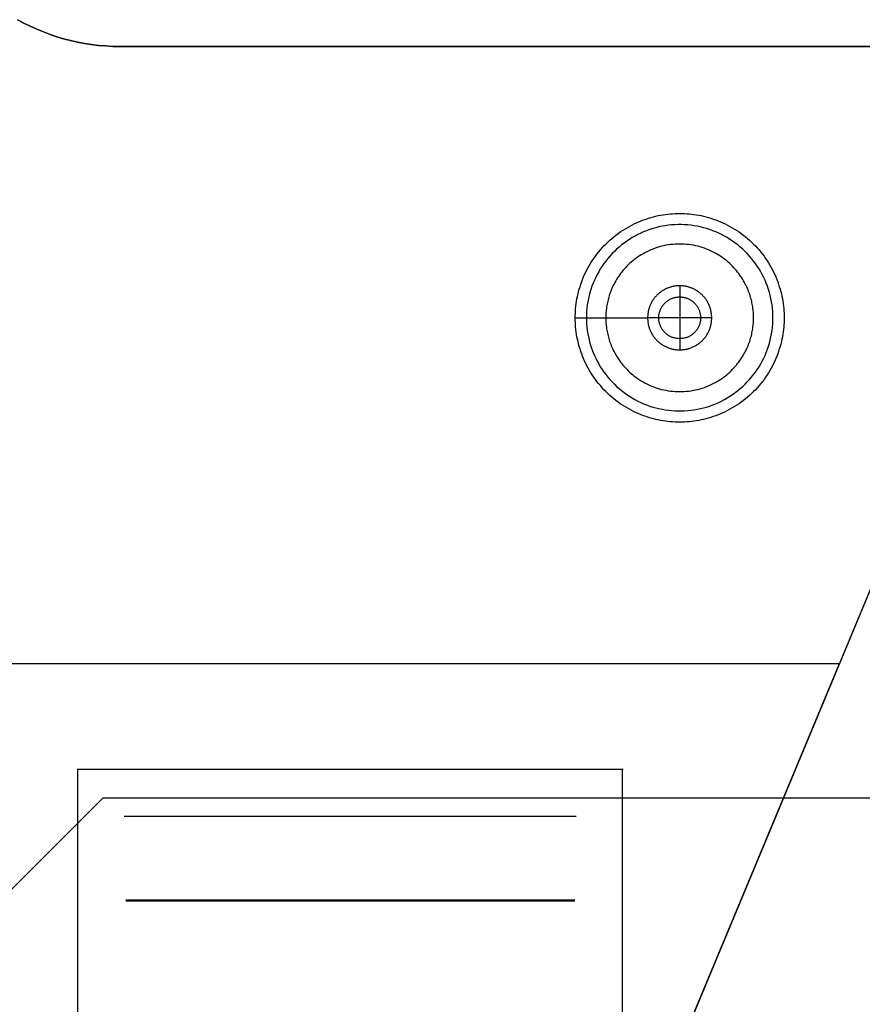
# Model space of a CAD drawing. Header units: millimetres. Extents: x -88 to 88, y -12 to 103.
# Tile 131 of 256: x -46.33 to -44.31, y 4.49 to 6.85. Entities that reach past the tile are written whole.
import ezdxf

# ---------------------------------------------------------------- set-up
doc = ezdxf.new("R2010")
doc.units = ezdxf.units.MM
doc.layers.add('Default', color=7, linetype='Continuous', true_color=0x000000)
doc.layers.add('TOP', color=7, linetype='Continuous', true_color=0xc80000)

msp = doc.modelspace()

# ---------------------------------------------------------------- linework, layer by layer
at = {"layer": 'Default', "color": 254, "true_color": 0xcad1ee}
for points in [[(-46.0912, 6.7852), (-46.1082, 6.7855), (-46.1253, 6.7864), (-46.1423, 6.7878), (-46.1593, 6.7898), (-46.1761, 6.7925), (-46.1929, 6.7956), (-46.2096, 6.7994), (-46.2261, 6.8037), (-46.2424, 6.8086), (-46.2586, 6.8141), (-46.2746, 6.82), (-46.2904, 6.8266), (-46.3059, 6.8337), (-46.3212, 6.8412), (-46.3362, 6.8494)], [(-46.0912, 6.7852), (-46.1082, 6.7855), (-46.1253, 6.7864), (-46.1423, 6.7878), (-46.1593, 6.7898), (-46.1761, 6.7925), (-46.1929, 6.7956), (-46.2096, 6.7994), (-46.2261, 6.8037), (-46.2424, 6.8086), (-46.2586, 6.8141), (-46.2746, 6.82), (-46.2904, 6.8266), (-46.3059, 6.8337), (-46.3212, 6.8412), (-46.3362, 6.8494)], [(-46.3362, 6.8494), (-46.3212, 6.8412), (-46.3059, 6.8337), (-46.2904, 6.8266), (-46.2746, 6.82), (-46.2586, 6.8141), (-46.2424, 6.8086), (-46.2261, 6.8037), (-46.2096, 6.7994), (-46.1929, 6.7956), (-46.1761, 6.7925), (-46.1593, 6.7898), (-46.1423, 6.7878), (-46.1253, 6.7864), (-46.1082, 6.7855), (-46.0912, 6.7852)], [(-43.3912, 6.7852), (-46.0912, 6.7852)], [(-43.3912, 6.7852), (-46.0912, 6.7852)], [(-46.0912, 6.7852), (-43.3912, 6.7852)], [(-45.0012, 6.1352), (-45.0011, 6.1407), (-45.0009, 6.1463), (-45.0006, 6.152), (-45.0002, 6.1577), (-44.9996, 6.1634), (-44.9989, 6.1691), (-44.998, 6.1749), (-44.997, 6.1807), (-44.9959, 6.1865), (-44.9946, 6.1923), (-44.9931, 6.1981), (-44.9915, 6.204), (-44.9898, 6.2098), (-44.9879, 6.2156), (-44.9858, 6.2214), (-44.9836, 6.2272), (-44.9813, 6.233), (-44.9787, 6.2387), (-44.9761, 6.2444), (-44.9732, 6.25), (-44.9703, 6.2556), (-44.9671, 6.2611), (-44.9639, 6.2666), (-44.9604, 6.272), (-44.9568, 6.2773), (-44.9531, 6.2826), (-44.9493, 6.2877), (-44.9453, 6.2928), (-44.9411, 6.2977), (-44.9369, 6.3026), (-44.9325, 6.3073), (-44.928, 6.312), (-44.9233, 6.3165), (-44.9186, 6.3209), (-44.9137, 6.3251), (-44.9088, 6.3293), (-44.9037, 6.3333), (-44.8985, 6.3371), (-44.8933, 6.3409), (-44.888, 6.3444), (-44.8826, 6.3479), (-44.8771, 6.3511), (-44.8716, 6.3543), (-44.866, 6.3573), (-44.8604, 6.3601), (-44.8547, 6.3628), (-44.849, 6.3653), (-44.8432, 6.3676), (-44.8374, 6.3698), (-44.8316, 6.3719), (-44.8258, 6.3738), (-44.82, 6.3755), (-44.8141, 6.3771), (-44.8083, 6.3786), (-44.8025, 6.3799), (-44.7967, 6.381), (-44.7909, 6.382), (-44.7851, 6.3829), (-44.7794, 6.3836), (-44.7736, 6.3842), (-44.768, 6.3846), (-44.7623, 6.3849), (-44.7567, 6.3851), (-44.7512, 6.3852), (-44.7456, 6.3851), (-44.74, 6.3849), (-44.7344, 6.3846), (-44.7287, 6.3842), (-44.723, 6.3836), (-44.7173, 6.3829), (-44.7115, 6.382), (-44.7057, 6.381), (-44.6999, 6.3799), (-44.6941, 6.3786), (-44.6882, 6.3771), (-44.6824, 6.3755), (-44.6766, 6.3738), (-44.6707, 6.3719), (-44.6649, 6.3698), (-44.6592, 6.3676), (-44.6534, 6.3653), (-44.6477, 6.3628), (-44.642, 6.3601), (-44.6364, 6.3573), (-44.6308, 6.3543), (-44.6252, 6.3511), (-44.6198, 6.3479), (-44.6144, 6.3444), (-44.6091, 6.3409), (-44.6038, 6.3371), (-44.5987, 6.3333), (-44.5936, 6.3293), (-44.5886, 6.3251), (-44.5838, 6.3209), (-44.579, 6.3165), (-44.5744, 6.312), (-44.5699, 6.3073), (-44.5655, 6.3026), (-44.5612, 6.2977), (-44.5571, 6.2928), (-44.5531, 6.2877), (-44.5492, 6.2826), (-44.5455, 6.2773), (-44.5419, 6.272), (-44.5385, 6.2666), (-44.5352, 6.2611), (-44.5321, 6.2556), (-44.5291, 6.25), (-44.5263, 6.2444), (-44.5236, 6.2387), (-44.5211, 6.233), (-44.5187, 6.2272), (-44.5165, 6.2214), (-44.5145, 6.2156), (-44.5126, 6.2098), (-44.5108, 6.204), (-44.5092, 6.1981), (-44.5078, 6.1923), (-44.5065, 6.1865), (-44.5054, 6.1807), (-44.5043, 6.1749), (-44.5035, 6.1691), (-44.5028, 6.1634), (-44.5022, 6.1577), (-44.5017, 6.152), (-44.5014, 6.1463), (-44.5012, 6.1407), (-44.5012, 6.1352)], [(-44.528, 6.1352), (-44.5281, 6.1429), (-44.5285, 6.1506), (-44.5292, 6.1583), (-44.5301, 6.1659), (-44.5313, 6.1735), (-44.5327, 6.1811), (-44.5345, 6.1886), (-44.5364, 6.1961), (-44.5387, 6.2034), (-44.5411, 6.2107), (-44.5439, 6.2179), (-44.5469, 6.225), (-44.5501, 6.232), (-44.5535, 6.2389), (-44.5572, 6.2457), (-44.5612, 6.2523), (-44.5653, 6.2588), (-44.5697, 6.2651), (-44.5743, 6.2713), (-44.5791, 6.2773), (-44.5841, 6.2832), (-44.5893, 6.2889), (-44.5947, 6.2944), (-44.6003, 6.2997), (-44.6061, 6.3048), (-44.612, 6.3097), (-44.6181, 6.3144), (-44.6244, 6.3189), (-44.6308, 6.3231), (-44.6374, 6.3272), (-44.6441, 6.331), (-44.6509, 6.3346), (-44.6578, 6.3379), (-44.6649, 6.341), (-44.672, 6.3439), (-44.6793, 6.3465), (-44.6866, 6.3489), (-44.694, 6.351), (-44.7015, 6.3528), (-44.7091, 6.3544), (-44.7166, 6.3557), (-44.7243, 6.3568), (-44.7319, 6.3576), (-44.7396, 6.3581), (-44.7473, 6.3584), (-44.755, 6.3584), (-44.7627, 6.3581), (-44.7704, 6.3576), (-44.7781, 6.3568), (-44.7857, 6.3557), (-44.7933, 6.3544), (-44.8008, 6.3528), (-44.8083, 6.351), (-44.8157, 6.3489), (-44.8231, 6.3465), (-44.8303, 6.3439), (-44.8375, 6.341), (-44.8445, 6.3379), (-44.8515, 6.3346), (-44.8583, 6.331), (-44.865, 6.3272), (-44.8716, 6.3231), (-44.878, 6.3189), (-44.8842, 6.3144), (-44.8903, 6.3097), (-44.8963, 6.3048), (-44.9021, 6.2997), (-44.9076, 6.2944), (-44.913, 6.2889), (-44.9182, 6.2832), (-44.9233, 6.2773), (-44.9281, 6.2713), (-44.9327, 6.2651), (-44.937, 6.2588), (-44.9412, 6.2523), (-44.9451, 6.2457), (-44.9488, 6.2389), (-44.9523, 6.232), (-44.9555, 6.225), (-44.9585, 6.2179), (-44.9612, 6.2107), (-44.9637, 6.2034), (-44.9659, 6.1961), (-44.9679, 6.1886), (-44.9696, 6.1811), (-44.9711, 6.1735), (-44.9723, 6.1659), (-44.9732, 6.1583), (-44.9739, 6.1506), (-44.9742, 6.1429), (-44.9744, 6.1352)], [(-44.528, 6.1352), (-44.5281, 6.1429), (-44.5285, 6.1506), (-44.5292, 6.1583), (-44.5301, 6.1659), (-44.5313, 6.1735), (-44.5327, 6.1811), (-44.5345, 6.1886), (-44.5364, 6.1961), (-44.5387, 6.2034), (-44.5411, 6.2107), (-44.5439, 6.2179), (-44.5469, 6.225), (-44.5501, 6.232), (-44.5535, 6.2389), (-44.5572, 6.2457), (-44.5612, 6.2523), (-44.5653, 6.2588), (-44.5697, 6.2651), (-44.5743, 6.2713), (-44.5791, 6.2773), (-44.5841, 6.2832), (-44.5893, 6.2889), (-44.5947, 6.2944), (-44.6003, 6.2997), (-44.6061, 6.3048), (-44.612, 6.3097), (-44.6181, 6.3144), (-44.6244, 6.3189), (-44.6308, 6.3231), (-44.6374, 6.3272), (-44.6441, 6.331), (-44.6509, 6.3346), (-44.6578, 6.3379), (-44.6649, 6.341), (-44.672, 6.3439), (-44.6793, 6.3465), (-44.6866, 6.3489), (-44.694, 6.351), (-44.7015, 6.3528), (-44.7091, 6.3544), (-44.7166, 6.3557), (-44.7243, 6.3568), (-44.7319, 6.3576), (-44.7396, 6.3581), (-44.7473, 6.3584), (-44.755, 6.3584), (-44.7627, 6.3581), (-44.7704, 6.3576), (-44.7781, 6.3568), (-44.7857, 6.3557), (-44.7933, 6.3544), (-44.8008, 6.3528), (-44.8083, 6.351), (-44.8157, 6.3489), (-44.8231, 6.3465), (-44.8303, 6.3439), (-44.8375, 6.341), (-44.8445, 6.3379), (-44.8515, 6.3346), (-44.8583, 6.331), (-44.865, 6.3272), (-44.8716, 6.3231), (-44.878, 6.3189), (-44.8842, 6.3144), (-44.8903, 6.3097), (-44.8963, 6.3048), (-44.9021, 6.2997), (-44.9076, 6.2944), (-44.913, 6.2889), (-44.9182, 6.2832), (-44.9233, 6.2773), (-44.9281, 6.2713), (-44.9327, 6.2651), (-44.937, 6.2588), (-44.9412, 6.2523), (-44.9451, 6.2457), (-44.9488, 6.2389), (-44.9523, 6.232), (-44.9555, 6.225), (-44.9585, 6.2179), (-44.9612, 6.2107), (-44.9637, 6.2034), (-44.9659, 6.1961), (-44.9679, 6.1886), (-44.9696, 6.1811), (-44.9711, 6.1735), (-44.9723, 6.1659), (-44.9732, 6.1583), (-44.9739, 6.1506), (-44.9742, 6.1429), (-44.9744, 6.1352)], [(-44.5744, 6.1352), (-44.5745, 6.1408), (-44.5747, 6.1466), (-44.5752, 6.1525), (-44.5759, 6.1587), (-44.5764, 6.1618), (-44.5769, 6.1649), (-44.5775, 6.1681), (-44.5781, 6.1714), (-44.5788, 6.1747), (-44.5796, 6.178), (-44.5805, 6.1813), (-44.5815, 6.1847), (-44.5825, 6.1881), (-44.5836, 6.1915), (-44.5848, 6.195), (-44.5861, 6.1985), (-44.5875, 6.202), (-44.589, 6.2055), (-44.5906, 6.2091), (-44.5923, 6.2127), (-44.5941, 6.2162), (-44.596, 6.2198), (-44.598, 6.2234), (-44.6001, 6.227), (-44.6023, 6.2306), (-44.6047, 6.2342), (-44.6071, 6.2377), (-44.6097, 6.2413), (-44.6125, 6.2448), (-44.6153, 6.2483), (-44.6182, 6.2517), (-44.6213, 6.2552), (-44.6245, 6.2586), (-44.6279, 6.2619), (-44.6313, 6.2652), (-44.6349, 6.2684), (-44.6386, 6.2715), (-44.6425, 6.2746), (-44.6464, 6.2776), (-44.6505, 6.2805), (-44.6547, 6.2833), (-44.659, 6.2861), (-44.6634, 6.2887), (-44.668, 6.2912), (-44.6726, 6.2936), (-44.6774, 6.2958), (-44.6822, 6.298), (-44.6871, 6.3), (-44.6921, 6.3018), (-44.6972, 6.3036), (-44.7024, 6.3051), (-44.7077, 6.3065), (-44.713, 6.3078), (-44.7183, 6.3089), (-44.7237, 6.3098), (-44.7292, 6.3106), (-44.7346, 6.3112), (-44.7401, 6.3116), (-44.7457, 6.3119), (-44.7512, 6.312), (-44.7567, 6.3119), (-44.7622, 6.3116), (-44.7677, 6.3112), (-44.7732, 6.3106), (-44.7786, 6.3098), (-44.784, 6.3089), (-44.7894, 6.3078), (-44.7947, 6.3065), (-44.7999, 6.3051), (-44.8051, 6.3036), (-44.8102, 6.3018), (-44.8152, 6.3), (-44.8202, 6.298), (-44.825, 6.2958), (-44.8297, 6.2936), (-44.8344, 6.2912), (-44.8389, 6.2887), (-44.8433, 6.2861), (-44.8476, 6.2833), (-44.8518, 6.2805), (-44.8559, 6.2776), (-44.8599, 6.2746), (-44.8637, 6.2715), (-44.8674, 6.2684), (-44.871, 6.2652), (-44.8745, 6.2619), (-44.8778, 6.2586), (-44.881, 6.2552), (-44.8841, 6.2517), (-44.8871, 6.2483), (-44.8899, 6.2448), (-44.8926, 6.2413), (-44.8952, 6.2377), (-44.8977, 6.2342), (-44.9, 6.2306), (-44.9023, 6.227), (-44.9044, 6.2234), (-44.9064, 6.2198), (-44.9083, 6.2162), (-44.9101, 6.2127), (-44.9118, 6.2091), (-44.9134, 6.2055), (-44.9149, 6.202), (-44.9162, 6.1985), (-44.9175, 6.195), (-44.9188, 6.1915), (-44.9199, 6.1881), (-44.9209, 6.1847), (-44.9218, 6.1813), (-44.9227, 6.178), (-44.9235, 6.1747), (-44.9242, 6.1714), (-44.9249, 6.1681), (-44.9255, 6.1649), (-44.926, 6.1618), (-44.9264, 6.1587), (-44.9271, 6.1525), (-44.9276, 6.1466), (-44.9279, 6.1408), (-44.928, 6.1352)], [(-44.6744, 6.1352), (-44.6744, 6.1369), (-44.6745, 6.1386), (-44.6746, 6.1403), (-44.6747, 6.1421), (-44.6749, 6.1438), (-44.6751, 6.1456), (-44.6754, 6.1474), (-44.6757, 6.1492), (-44.676, 6.1509), (-44.6764, 6.1527), (-44.6769, 6.1545), (-44.6773, 6.1563), (-44.6779, 6.1581), (-44.6785, 6.1599), (-44.6791, 6.1617), (-44.6798, 6.1635), (-44.6805, 6.1652), (-44.6813, 6.167), (-44.6821, 6.1687), (-44.683, 6.1705), (-44.6839, 6.1722), (-44.6848, 6.1739), (-44.6858, 6.1756), (-44.6869, 6.1772), (-44.688, 6.1788), (-44.6891, 6.1805), (-44.6903, 6.182), (-44.6916, 6.1836), (-44.6928, 6.1851), (-44.6941, 6.1866), (-44.6955, 6.1881), (-44.6969, 6.1895), (-44.6983, 6.1909), (-44.6998, 6.1922), (-44.7012, 6.1935), (-44.7028, 6.1948), (-44.7043, 6.196), (-44.7059, 6.1972), (-44.7075, 6.1984), (-44.7092, 6.1995), (-44.7108, 6.2005), (-44.7125, 6.2015), (-44.7142, 6.2025), (-44.7159, 6.2034), (-44.7176, 6.2043), (-44.7194, 6.2051), (-44.7211, 6.2059), (-44.7229, 6.2066), (-44.7247, 6.2073), (-44.7265, 6.2079), (-44.7283, 6.2085), (-44.73, 6.209), (-44.7318, 6.2095), (-44.7336, 6.21), (-44.7354, 6.2103), (-44.7372, 6.2107), (-44.739, 6.211), (-44.7408, 6.2113), (-44.7425, 6.2115), (-44.7443, 6.2117), (-44.746, 6.2118), (-44.7478, 6.2119), (-44.7495, 6.212), (-44.7512, 6.212), (-44.7529, 6.212), (-44.7546, 6.2119), (-44.7563, 6.2118), (-44.7581, 6.2117), (-44.7598, 6.2115), (-44.7616, 6.2113), (-44.7634, 6.211), (-44.7652, 6.2107), (-44.7669, 6.2103), (-44.7687, 6.21), (-44.7705, 6.2095), (-44.7723, 6.209), (-44.7741, 6.2085), (-44.7759, 6.2079), (-44.7777, 6.2073), (-44.7794, 6.2066), (-44.7812, 6.2059), (-44.783, 6.2051), (-44.7847, 6.2043), (-44.7864, 6.2034), (-44.7882, 6.2025), (-44.7899, 6.2015), (-44.7915, 6.2005), (-44.7932, 6.1995), (-44.7948, 6.1984), (-44.7964, 6.1972), (-44.798, 6.196), (-44.7996, 6.1948), (-44.8011, 6.1935), (-44.8026, 6.1922), (-44.8041, 6.1909), (-44.8055, 6.1895), (-44.8069, 6.1881), (-44.8082, 6.1866), (-44.8095, 6.1851), (-44.8108, 6.1836), (-44.812, 6.182), (-44.8132, 6.1805), (-44.8144, 6.1788), (-44.8155, 6.1772), (-44.8165, 6.1756), (-44.8175, 6.1739), (-44.8185, 6.1722), (-44.8194, 6.1705), (-44.8203, 6.1687), (-44.8211, 6.167), (-44.8219, 6.1652), (-44.8226, 6.1635), (-44.8233, 6.1617), (-44.8239, 6.1599), (-44.8245, 6.1581), (-44.825, 6.1563), (-44.8255, 6.1545), (-44.8259, 6.1527), (-44.8263, 6.1509), (-44.8267, 6.1492), (-44.827, 6.1474), (-44.8273, 6.1456), (-44.8275, 6.1438), (-44.8277, 6.1421), (-44.8278, 6.1403), (-44.8279, 6.1386), (-44.828, 6.1369), (-44.828, 6.1352)], [(-44.7512, 6.212), (-44.7512, 6.0584)], [(-44.8012, 6.1352), (-44.8011, 6.1369), (-44.8011, 6.1386), (-44.8009, 6.1404), (-44.8007, 6.1421), (-44.8004, 6.1438), (-44.8001, 6.1455), (-44.7997, 6.1472), (-44.7993, 6.1488), (-44.7988, 6.1505), (-44.7982, 6.1521), (-44.7976, 6.1537), (-44.7969, 6.1553), (-44.7962, 6.1569), (-44.7955, 6.1584), (-44.7946, 6.1599), (-44.7937, 6.1614), (-44.7928, 6.1629), (-44.7918, 6.1643), (-44.7908, 6.1657), (-44.7897, 6.167), (-44.7886, 6.1683), (-44.7874, 6.1696), (-44.7862, 6.1708), (-44.785, 6.172), (-44.7837, 6.1732), (-44.7824, 6.1743), (-44.781, 6.1753), (-44.7796, 6.1763), (-44.7781, 6.1773), (-44.7767, 6.1782), (-44.7752, 6.1791), (-44.7736, 6.1799), (-44.7721, 6.1806), (-44.7705, 6.1813), (-44.7689, 6.1819), (-44.7673, 6.1825), (-44.7656, 6.1831), (-44.764, 6.1835), (-44.7623, 6.1839), (-44.7606, 6.1843), (-44.7589, 6.1846), (-44.7572, 6.1848), (-44.7555, 6.185), (-44.7538, 6.1851), (-44.752, 6.1852), (-44.7503, 6.1852), (-44.7486, 6.1851), (-44.7469, 6.185), (-44.7452, 6.1848), (-44.7434, 6.1846), (-44.7417, 6.1843), (-44.7401, 6.1839), (-44.7384, 6.1835), (-44.7367, 6.1831), (-44.7351, 6.1825), (-44.7334, 6.1819), (-44.7318, 6.1813), (-44.7303, 6.1806), (-44.7287, 6.1799), (-44.7272, 6.1791), (-44.7257, 6.1782), (-44.7242, 6.1773), (-44.7228, 6.1763), (-44.7214, 6.1753), (-44.72, 6.1743), (-44.7187, 6.1732), (-44.7174, 6.172), (-44.7161, 6.1708), (-44.7149, 6.1696), (-44.7138, 6.1683), (-44.7126, 6.167), (-44.7116, 6.1657), (-44.7105, 6.1643), (-44.7095, 6.1629), (-44.7086, 6.1614), (-44.7077, 6.1599), (-44.7069, 6.1584), (-44.7061, 6.1569), (-44.7054, 6.1553), (-44.7047, 6.1537), (-44.7041, 6.1521), (-44.7036, 6.1505), (-44.7031, 6.1488), (-44.7026, 6.1472), (-44.7022, 6.1455), (-44.7019, 6.1438), (-44.7017, 6.1421), (-44.7014, 6.1404), (-44.7013, 6.1386), (-44.7012, 6.1369), (-44.7012, 6.1352)], [(-44.7512, 6.1852), (-44.7512, 6.0852)], [(-44.5012, 6.1352), (-44.5012, 6.1296), (-44.5014, 6.124), (-44.5017, 6.1184), (-44.5022, 6.1127), (-44.5028, 6.107), (-44.5035, 6.1013), (-44.5043, 6.0955), (-44.5054, 6.0897), (-44.5065, 6.0839), (-44.5078, 6.0781), (-44.5092, 6.0722), (-44.5108, 6.0664), (-44.5126, 6.0606), (-44.5145, 6.0548), (-44.5165, 6.0489), (-44.5187, 6.0432), (-44.5211, 6.0374), (-44.5236, 6.0317), (-44.5263, 6.026), (-44.5291, 6.0204), (-44.5321, 6.0148), (-44.5352, 6.0092), (-44.5385, 6.0038), (-44.5419, 5.9984), (-44.5455, 5.9931), (-44.5492, 5.9878), (-44.5531, 5.9827), (-44.5571, 5.9776), (-44.5612, 5.9727), (-44.5655, 5.9678), (-44.5699, 5.963), (-44.5744, 5.9584), (-44.579, 5.9539), (-44.5838, 5.9495), (-44.5886, 5.9452), (-44.5936, 5.9411), (-44.5987, 5.9371), (-44.6038, 5.9332), (-44.6091, 5.9295), (-44.6144, 5.9259), (-44.6198, 5.9225), (-44.6252, 5.9192), (-44.6308, 5.9161), (-44.6364, 5.9131), (-44.642, 5.9103), (-44.6477, 5.9076), (-44.6534, 5.9051), (-44.6592, 5.9027), (-44.6649, 5.9005), (-44.6707, 5.8985), (-44.6766, 5.8966), (-44.6824, 5.8948), (-44.6882, 5.8932), (-44.6941, 5.8918), (-44.6999, 5.8905), (-44.7057, 5.8894), (-44.7115, 5.8884), (-44.7173, 5.8875), (-44.723, 5.8868), (-44.7287, 5.8862), (-44.7344, 5.8858), (-44.74, 5.8854), (-44.7456, 5.8852), (-44.7512, 5.8852), (-44.7567, 5.8852), (-44.7623, 5.8854), (-44.768, 5.8858), (-44.7736, 5.8862), (-44.7794, 5.8868), (-44.7851, 5.8875), (-44.7909, 5.8884), (-44.7967, 5.8894), (-44.8025, 5.8905), (-44.8083, 5.8918), (-44.8141, 5.8932), (-44.82, 5.8948), (-44.8258, 5.8966), (-44.8316, 5.8985), (-44.8374, 5.9005), (-44.8432, 5.9027), (-44.849, 5.9051), (-44.8547, 5.9076), (-44.8604, 5.9103), (-44.866, 5.9131), (-44.8716, 5.9161), (-44.8771, 5.9192), (-44.8826, 5.9225), (-44.888, 5.9259), (-44.8933, 5.9295), (-44.8985, 5.9332), (-44.9037, 5.9371), (-44.9088, 5.9411), (-44.9137, 5.9452), (-44.9186, 5.9495), (-44.9233, 5.9539), (-44.928, 5.9584), (-44.9325, 5.963), (-44.9369, 5.9678), (-44.9411, 5.9727), (-44.9453, 5.9776), (-44.9493, 5.9827), (-44.9531, 5.9878), (-44.9568, 5.9931), (-44.9604, 5.9984), (-44.9639, 6.0038), (-44.9671, 6.0092), (-44.9703, 6.0148), (-44.9732, 6.0204), (-44.9761, 6.026), (-44.9787, 6.0317), (-44.9813, 6.0374), (-44.9836, 6.0432), (-44.9858, 6.0489), (-44.9879, 6.0548), (-44.9898, 6.0606), (-44.9915, 6.0664), (-44.9931, 6.0722), (-44.9946, 6.0781), (-44.9959, 6.0839), (-44.997, 6.0897), (-44.998, 6.0955), (-44.9989, 6.1013), (-44.9996, 6.107), (-45.0002, 6.1127), (-45.0006, 6.1184), (-45.0009, 6.124), (-45.0011, 6.1296), (-45.0012, 6.1352)], [(-44.9744, 6.1352), (-44.9742, 6.1275), (-44.9739, 6.1198), (-44.9732, 6.1121), (-44.9723, 6.1045), (-44.9711, 6.0968), (-44.9696, 6.0893), (-44.9679, 6.0818), (-44.9659, 6.0743), (-44.9637, 6.0669), (-44.9612, 6.0597), (-44.9585, 6.0524), (-44.9555, 6.0453), (-44.9523, 6.0383), (-44.9488, 6.0315), (-44.9451, 6.0247), (-44.9412, 6.0181), (-44.937, 6.0116), (-44.9327, 6.0052), (-44.9281, 5.9991), (-44.9233, 5.993), (-44.9182, 5.9872), (-44.913, 5.9815), (-44.9076, 5.976), (-44.9021, 5.9707), (-44.8963, 5.9656), (-44.8903, 5.9607), (-44.8842, 5.956), (-44.878, 5.9515), (-44.8716, 5.9472), (-44.865, 5.9432), (-44.8583, 5.9394), (-44.8515, 5.9358), (-44.8445, 5.9324), (-44.8375, 5.9293), (-44.8303, 5.9265), (-44.8231, 5.9239), (-44.8157, 5.9215), (-44.8083, 5.9194), (-44.8008, 5.9176), (-44.7933, 5.916), (-44.7857, 5.9147), (-44.7781, 5.9136), (-44.7704, 5.9128), (-44.7627, 5.9123), (-44.755, 5.912), (-44.7473, 5.912), (-44.7396, 5.9123), (-44.7319, 5.9128), (-44.7243, 5.9136), (-44.7166, 5.9147), (-44.7091, 5.916), (-44.7015, 5.9176), (-44.694, 5.9194), (-44.6866, 5.9215), (-44.6793, 5.9239), (-44.672, 5.9265), (-44.6649, 5.9293), (-44.6578, 5.9324), (-44.6509, 5.9358), (-44.6441, 5.9394), (-44.6374, 5.9432), (-44.6308, 5.9472), (-44.6244, 5.9515), (-44.6181, 5.956), (-44.612, 5.9607), (-44.6061, 5.9656), (-44.6003, 5.9707), (-44.5947, 5.976), (-44.5893, 5.9815), (-44.5841, 5.9872), (-44.5791, 5.993), (-44.5743, 5.9991), (-44.5697, 6.0052), (-44.5653, 6.0116), (-44.5612, 6.0181), (-44.5572, 6.0247), (-44.5535, 6.0315), (-44.5501, 6.0383), (-44.5469, 6.0453), (-44.5439, 6.0524), (-44.5411, 6.0597), (-44.5387, 6.0669), (-44.5364, 6.0743), (-44.5345, 6.0818), (-44.5327, 6.0893), (-44.5313, 6.0968), (-44.5301, 6.1045), (-44.5292, 6.1121), (-44.5285, 6.1198), (-44.5281, 6.1275), (-44.528, 6.1352)], [(-44.9744, 6.1352), (-44.9742, 6.1275), (-44.9739, 6.1198), (-44.9732, 6.1121), (-44.9723, 6.1045), (-44.9711, 6.0968), (-44.9696, 6.0893), (-44.9679, 6.0818), (-44.9659, 6.0743), (-44.9637, 6.0669), (-44.9612, 6.0597), (-44.9585, 6.0524), (-44.9555, 6.0453), (-44.9523, 6.0383), (-44.9488, 6.0315), (-44.9451, 6.0247), (-44.9412, 6.0181), (-44.937, 6.0116), (-44.9327, 6.0052), (-44.9281, 5.9991), (-44.9233, 5.993), (-44.9182, 5.9872), (-44.913, 5.9815), (-44.9076, 5.976), (-44.9021, 5.9707), (-44.8963, 5.9656), (-44.8903, 5.9607), (-44.8842, 5.956), (-44.878, 5.9515), (-44.8716, 5.9472), (-44.865, 5.9432), (-44.8583, 5.9394), (-44.8515, 5.9358), (-44.8445, 5.9324), (-44.8375, 5.9293), (-44.8303, 5.9265), (-44.8231, 5.9239), (-44.8157, 5.9215), (-44.8083, 5.9194), (-44.8008, 5.9176), (-44.7933, 5.916), (-44.7857, 5.9147), (-44.7781, 5.9136), (-44.7704, 5.9128), (-44.7627, 5.9123), (-44.755, 5.912), (-44.7473, 5.912), (-44.7396, 5.9123), (-44.7319, 5.9128), (-44.7243, 5.9136), (-44.7166, 5.9147), (-44.7091, 5.916), (-44.7015, 5.9176), (-44.694, 5.9194), (-44.6866, 5.9215), (-44.6793, 5.9239), (-44.672, 5.9265), (-44.6649, 5.9293), (-44.6578, 5.9324), (-44.6509, 5.9358), (-44.6441, 5.9394), (-44.6374, 5.9432), (-44.6308, 5.9472), (-44.6244, 5.9515), (-44.6181, 5.956), (-44.612, 5.9607), (-44.6061, 5.9656), (-44.6003, 5.9707), (-44.5947, 5.976), (-44.5893, 5.9815), (-44.5841, 5.9872), (-44.5791, 5.993), (-44.5743, 5.9991), (-44.5697, 6.0052), (-44.5653, 6.0116), (-44.5612, 6.0181), (-44.5572, 6.0247), (-44.5535, 6.0315), (-44.5501, 6.0383), (-44.5469, 6.0453), (-44.5439, 6.0524), (-44.5411, 6.0597), (-44.5387, 6.0669), (-44.5364, 6.0743), (-44.5345, 6.0818), (-44.5327, 6.0893), (-44.5313, 6.0968), (-44.5301, 6.1045), (-44.5292, 6.1121), (-44.5285, 6.1198), (-44.5281, 6.1275), (-44.528, 6.1352)], [(-44.928, 6.1352), (-44.9279, 6.1296), (-44.9276, 6.1238), (-44.9271, 6.1178), (-44.9264, 6.1117), (-44.926, 6.1086), (-44.9255, 6.1054), (-44.9249, 6.1022), (-44.9242, 6.099), (-44.9235, 6.0957), (-44.9227, 6.0924), (-44.9218, 6.0891), (-44.9209, 6.0857), (-44.9199, 6.0823), (-44.9188, 6.0788), (-44.9175, 6.0754), (-44.9162, 6.0719), (-44.9149, 6.0684), (-44.9134, 6.0648), (-44.9118, 6.0613), (-44.9101, 6.0577), (-44.9083, 6.0541), (-44.9064, 6.0506), (-44.9044, 6.047), (-44.9023, 6.0434), (-44.9, 6.0398), (-44.8977, 6.0362), (-44.8952, 6.0327), (-44.8926, 6.0291), (-44.8899, 6.0256), (-44.8871, 6.0221), (-44.8841, 6.0186), (-44.881, 6.0152), (-44.8778, 6.0118), (-44.8745, 6.0085), (-44.871, 6.0052), (-44.8674, 6.002), (-44.8637, 5.9988), (-44.8599, 5.9958), (-44.8559, 5.9928), (-44.8518, 5.9899), (-44.8476, 5.987), (-44.8433, 5.9843), (-44.8389, 5.9817), (-44.8344, 5.9792), (-44.8297, 5.9768), (-44.825, 5.9745), (-44.8202, 5.9724), (-44.8152, 5.9704), (-44.8102, 5.9685), (-44.8051, 5.9668), (-44.7999, 5.9652), (-44.7947, 5.9638), (-44.7894, 5.9626), (-44.784, 5.9615), (-44.7786, 5.9605), (-44.7732, 5.9598), (-44.7677, 5.9592), (-44.7622, 5.9587), (-44.7567, 5.9585), (-44.7512, 5.9584), (-44.7457, 5.9585), (-44.7401, 5.9587), (-44.7346, 5.9592), (-44.7292, 5.9598), (-44.7237, 5.9605), (-44.7183, 5.9615), (-44.713, 5.9626), (-44.7077, 5.9638), (-44.7024, 5.9652), (-44.6972, 5.9668), (-44.6921, 5.9685), (-44.6871, 5.9704), (-44.6822, 5.9724), (-44.6774, 5.9745), (-44.6726, 5.9768), (-44.668, 5.9792), (-44.6634, 5.9817), (-44.659, 5.9843), (-44.6547, 5.987), (-44.6505, 5.9899), (-44.6464, 5.9928), (-44.6425, 5.9958), (-44.6386, 5.9988), (-44.6349, 6.002), (-44.6313, 6.0052), (-44.6279, 6.0085), (-44.6245, 6.0118), (-44.6213, 6.0152), (-44.6182, 6.0186), (-44.6153, 6.0221), (-44.6125, 6.0256), (-44.6097, 6.0291), (-44.6071, 6.0327), (-44.6047, 6.0362), (-44.6023, 6.0398), (-44.6001, 6.0434), (-44.598, 6.047), (-44.596, 6.0506), (-44.5941, 6.0541), (-44.5923, 6.0577), (-44.5906, 6.0613), (-44.589, 6.0648), (-44.5875, 6.0684), (-44.5861, 6.0719), (-44.5848, 6.0754), (-44.5836, 6.0788), (-44.5825, 6.0823), (-44.5815, 6.0857), (-44.5805, 6.0891), (-44.5796, 6.0924), (-44.5788, 6.0957), (-44.5781, 6.099), (-44.5775, 6.1022), (-44.5769, 6.1054), (-44.5764, 6.1086), (-44.5759, 6.1117), (-44.5752, 6.1178), (-44.5747, 6.1238), (-44.5745, 6.1296), (-44.5744, 6.1352)], [(-44.828, 6.1352), (-44.828, 6.1335), (-44.8279, 6.1318), (-44.8278, 6.13), (-44.8277, 6.1283), (-44.8275, 6.1265), (-44.8273, 6.1248), (-44.827, 6.123), (-44.8267, 6.1212), (-44.8263, 6.1194), (-44.8259, 6.1176), (-44.8255, 6.1158), (-44.825, 6.1141), (-44.8245, 6.1123), (-44.8239, 6.1105), (-44.8233, 6.1087), (-44.8226, 6.1069), (-44.8219, 6.1052), (-44.8211, 6.1034), (-44.8203, 6.1016), (-44.8194, 6.0999), (-44.8185, 6.0982), (-44.8175, 6.0965), (-44.8165, 6.0948), (-44.8155, 6.0932), (-44.8144, 6.0915), (-44.8132, 6.0899), (-44.812, 6.0883), (-44.8108, 6.0868), (-44.8095, 6.0853), (-44.8082, 6.0838), (-44.8069, 6.0823), (-44.8055, 6.0809), (-44.8041, 6.0795), (-44.8026, 6.0781), (-44.8011, 6.0768), (-44.7996, 6.0756), (-44.798, 6.0743), (-44.7964, 6.0732), (-44.7948, 6.072), (-44.7932, 6.0709), (-44.7915, 6.0699), (-44.7899, 6.0688), (-44.7882, 6.0679), (-44.7864, 6.067), (-44.7847, 6.0661), (-44.783, 6.0653), (-44.7812, 6.0645), (-44.7794, 6.0638), (-44.7777, 6.0631), (-44.7759, 6.0625), (-44.7741, 6.0619), (-44.7723, 6.0614), (-44.7705, 6.0609), (-44.7687, 6.0604), (-44.7669, 6.06), (-44.7652, 6.0597), (-44.7634, 6.0594), (-44.7616, 6.0591), (-44.7598, 6.0589), (-44.7581, 6.0587), (-44.7563, 6.0586), (-44.7546, 6.0585), (-44.7529, 6.0584), (-44.7512, 6.0584), (-44.7495, 6.0584), (-44.7478, 6.0585), (-44.746, 6.0586), (-44.7443, 6.0587), (-44.7425, 6.0589), (-44.7408, 6.0591), (-44.739, 6.0594), (-44.7372, 6.0597), (-44.7354, 6.06), (-44.7336, 6.0604), (-44.7318, 6.0609), (-44.73, 6.0614), (-44.7283, 6.0619), (-44.7265, 6.0625), (-44.7247, 6.0631), (-44.7229, 6.0638), (-44.7211, 6.0645), (-44.7194, 6.0653), (-44.7176, 6.0661), (-44.7159, 6.067), (-44.7142, 6.0679), (-44.7125, 6.0688), (-44.7108, 6.0699), (-44.7092, 6.0709), (-44.7075, 6.072), (-44.7059, 6.0732), (-44.7043, 6.0743), (-44.7028, 6.0756), (-44.7012, 6.0768), (-44.6998, 6.0781), (-44.6983, 6.0795), (-44.6969, 6.0809), (-44.6955, 6.0823), (-44.6941, 6.0838), (-44.6928, 6.0853), (-44.6916, 6.0868), (-44.6903, 6.0883), (-44.6891, 6.0899), (-44.688, 6.0915), (-44.6869, 6.0932), (-44.6858, 6.0948), (-44.6848, 6.0965), (-44.6839, 6.0982), (-44.683, 6.0999), (-44.6821, 6.1016), (-44.6813, 6.1034), (-44.6805, 6.1052), (-44.6798, 6.1069), (-44.6791, 6.1087), (-44.6785, 6.1105), (-44.6779, 6.1123), (-44.6773, 6.1141), (-44.6769, 6.1158), (-44.6764, 6.1176), (-44.676, 6.1194), (-44.6757, 6.1212), (-44.6754, 6.123), (-44.6751, 6.1248), (-44.6749, 6.1265), (-44.6747, 6.1283), (-44.6746, 6.13), (-44.6745, 6.1318), (-44.6744, 6.1335), (-44.6744, 6.1352)], [(-44.6744, 6.1352), (-44.828, 6.1352)], [(-44.7012, 6.1352), (-44.7012, 6.1335), (-44.7013, 6.1317), (-44.7014, 6.13), (-44.7017, 6.1283), (-44.7019, 6.1266), (-44.7022, 6.1249), (-44.7026, 6.1232), (-44.7031, 6.1216), (-44.7036, 6.1199), (-44.7041, 6.1183), (-44.7047, 6.1167), (-44.7054, 6.1151), (-44.7061, 6.1135), (-44.7069, 6.112), (-44.7077, 6.1104), (-44.7086, 6.109), (-44.7095, 6.1075), (-44.7105, 6.1061), (-44.7116, 6.1047), (-44.7126, 6.1033), (-44.7138, 6.102), (-44.7149, 6.1008), (-44.7161, 6.0995), (-44.7174, 6.0983), (-44.7187, 6.0972), (-44.72, 6.0961), (-44.7214, 6.095), (-44.7228, 6.094), (-44.7242, 6.0931), (-44.7257, 6.0922), (-44.7272, 6.0913), (-44.7287, 6.0905), (-44.7303, 6.0898), (-44.7318, 6.0891), (-44.7334, 6.0884), (-44.7351, 6.0879), (-44.7367, 6.0873), (-44.7384, 6.0869), (-44.7401, 6.0864), (-44.7417, 6.0861), (-44.7434, 6.0858), (-44.7452, 6.0856), (-44.7469, 6.0854), (-44.7486, 6.0853), (-44.7503, 6.0852), (-44.752, 6.0852), (-44.7538, 6.0853), (-44.7555, 6.0854), (-44.7572, 6.0856), (-44.7589, 6.0858), (-44.7606, 6.0861), (-44.7623, 6.0864), (-44.764, 6.0869), (-44.7656, 6.0873), (-44.7673, 6.0879), (-44.7689, 6.0884), (-44.7705, 6.0891), (-44.7721, 6.0898), (-44.7736, 6.0905), (-44.7752, 6.0913), (-44.7767, 6.0922), (-44.7781, 6.0931), (-44.7796, 6.094), (-44.781, 6.095), (-44.7824, 6.0961), (-44.7837, 6.0972), (-44.785, 6.0983), (-44.7862, 6.0995), (-44.7874, 6.1008), (-44.7886, 6.102), (-44.7897, 6.1033), (-44.7908, 6.1047), (-44.7918, 6.1061), (-44.7928, 6.1075), (-44.7937, 6.109), (-44.7946, 6.1104), (-44.7955, 6.112), (-44.7962, 6.1135), (-44.7969, 6.1151), (-44.7976, 6.1167), (-44.7982, 6.1183), (-44.7988, 6.1199), (-44.7993, 6.1216), (-44.7997, 6.1232), (-44.8001, 6.1249), (-44.8004, 6.1266), (-44.8007, 6.1283), (-44.8009, 6.13), (-44.8011, 6.1317), (-44.8011, 6.1335), (-44.8012, 6.1352)], [(-44.7012, 6.1352), (-44.8012, 6.1352)], [(-46.5812, 4.5352), (-46.1312, 4.9852)], [(-46.5812, 4.5352), (-46.1312, 4.9852)], [(-46.5812, 4.5352), (-46.1312, 4.9852)], [(-46.1312, 4.9852), (-35.8652, 4.9852)], [(-46.1312, 4.9852), (-35.8652, 4.9852)], [(-46.1312, 4.9852), (-35.8652, 4.9852)]]:
    msp.add_lwpolyline(points, dxfattribs=at)
at = {"layer": 'Default', "color": 254, "true_color": 0xcad1ee, "extrusion": (1, 0, 0)}
for points in [[(6.7852, -3.07), (6.7852, -3.27)], [(6.7852, -3.27), (6.7852, -3.07)], [(6.7852, -3.07), (6.7852, -3.27)], [(6.3584, -3.07), (6.3516, -3.0701), (6.3449, -3.0705), (6.3382, -3.071), (6.3315, -3.0718), (6.3248, -3.0728), (6.3181, -3.0741), (6.3115, -3.0756), (6.305, -3.0773), (6.2985, -3.0792), (6.2921, -3.0813), (6.2858, -3.0837), (6.2795, -3.0862), (6.2734, -3.089), (6.2673, -3.092), (6.2613, -3.0951), (6.2555, -3.0985), (6.2497, -3.1021), (6.2441, -3.1058), (6.2387, -3.1098), (6.2333, -3.1139), (6.2281, -3.1182), (6.2231, -3.1227), (6.2182, -3.1274), (6.2134, -3.1322), (6.2089, -3.1372), (6.2045, -3.1423), (6.2002, -3.1476), (6.1962, -3.153), (6.1923, -3.1585), (6.1887, -3.1642), (6.1852, -3.17)], [(5.912, -3.07), (5.9187, -3.0701), (5.9255, -3.0705), (5.9322, -3.071), (5.9389, -3.0718), (5.9456, -3.0728), (5.9522, -3.0741), (5.9588, -3.0756), (5.9654, -3.0773), (5.9719, -3.0792), (5.9783, -3.0813), (5.9846, -3.0837), (5.9909, -3.0862), (5.997, -3.089), (6.0031, -3.092), (6.009, -3.0951), (6.0149, -3.0985), (6.0206, -3.1021), (6.0262, -3.1058), (6.0317, -3.1098), (6.0371, -3.1139), (6.0423, -3.1182), (6.0473, -3.1227), (6.0522, -3.1274), (6.0569, -3.1322), (6.0615, -3.1372), (6.0659, -3.1423), (6.0701, -3.1476), (6.0742, -3.153), (6.078, -3.1585), (6.0817, -3.1642), (6.0852, -3.17)], [(4.9852, -3.27), (4.9852, -3.07)]]:
    msp.add_lwpolyline(points, dxfattribs=at)
at = {"layer": 'Default', "color": 254, "true_color": 0xcad1ee, "extrusion": (-7.56948e-12, 1, -1.3466e-11)}
msp.add_lwpolyline([(45.0012, -3.27), (44.998, -3.2754), (44.9945, -3.2807), (44.9909, -3.286), (44.9871, -3.2911), (44.9831, -3.2962), (44.9789, -3.3012), (44.9746, -3.306), (44.97, -3.3108), (44.9653, -3.3154), (44.9604, -3.3198), (44.9554, -3.3242), (44.9502, -3.3283), (44.9448, -3.3323), (44.9393, -3.3361), (44.9337, -3.3398), (44.928, -3.3432), (44.9221, -3.3465), (44.9162, -3.3495), (44.9101, -3.3524), (44.904, -3.355), (44.8978, -3.3574), (44.8915, -3.3596), (44.8852, -3.3616), (44.8789, -3.3634), (44.8725, -3.365), (44.8661, -3.3663), (44.8597, -3.3675), (44.8533, -3.3684), (44.8469, -3.3691), (44.8406, -3.3696), (44.8342, -3.3699), (44.828, -3.37)], dxfattribs=at)
at = {"layer": 'Default', "color": 254, "true_color": 0xcad1ee, "extrusion": (4.59503e-14, 1, -1.00947e-07)}
msp.add_lwpolyline([(44.9744, -3.07), (44.9676, -3.0701), (44.9609, -3.0705), (44.9541, -3.071), (44.9474, -3.0718), (44.9408, -3.0728), (44.9341, -3.0741), (44.9275, -3.0756), (44.921, -3.0773), (44.9145, -3.0792), (44.9081, -3.0813), (44.9018, -3.0837), (44.8955, -3.0862), (44.8893, -3.089), (44.8833, -3.092), (44.8773, -3.0951), (44.8715, -3.0985), (44.8657, -3.1021), (44.8601, -3.1058), (44.8546, -3.1098), (44.8493, -3.1139), (44.8441, -3.1182), (44.8391, -3.1227), (44.8342, -3.1274), (44.8294, -3.1322), (44.8249, -3.1372), (44.8205, -3.1423), (44.8162, -3.1476), (44.8122, -3.153), (44.8083, -3.1585), (44.8047, -3.1642), (44.8012, -3.17)], dxfattribs=at)
at = {"layer": 'Default', "color": 254, "true_color": 0xcad1ee, "extrusion": (-1.89928e-14, 1, -6.25109e-15)}
msp.add_lwpolyline([(44.9744, -3.07), (44.9676, -3.0701), (44.9609, -3.0705), (44.9541, -3.071), (44.9474, -3.0718), (44.9408, -3.0728), (44.9341, -3.0741), (44.9275, -3.0756), (44.921, -3.0773), (44.9145, -3.0792), (44.9081, -3.0813), (44.9018, -3.0837), (44.8955, -3.0862), (44.8893, -3.089), (44.8833, -3.092), (44.8773, -3.0951), (44.8715, -3.0985), (44.8657, -3.1021), (44.8601, -3.1058), (44.8546, -3.1098), (44.8493, -3.1139), (44.8441, -3.1182), (44.8391, -3.1227), (44.8342, -3.1274), (44.8294, -3.1322), (44.8249, -3.1372), (44.8205, -3.1423), (44.8162, -3.1476), (44.8122, -3.153), (44.8083, -3.1585), (44.8047, -3.1642), (44.8012, -3.17)], dxfattribs=at)
at = {"layer": 'Default', "color": 254, "true_color": 0xcad1ee, "extrusion": (-1.45153e-13, 1, 1.00947e-07)}
msp.add_lwpolyline([(44.7012, -3.17), (44.6977, -3.1642), (44.694, -3.1585), (44.6902, -3.153), (44.6861, -3.1476), (44.6819, -3.1423), (44.6775, -3.1372), (44.6729, -3.1322), (44.6682, -3.1274), (44.6633, -3.1227), (44.6582, -3.1182), (44.653, -3.1139), (44.6477, -3.1098), (44.6422, -3.1058), (44.6366, -3.1021), (44.6309, -3.0985), (44.625, -3.0951), (44.6191, -3.092), (44.613, -3.089), (44.6068, -3.0862), (44.6006, -3.0837), (44.5943, -3.0813), (44.5878, -3.0792), (44.5814, -3.0773), (44.5748, -3.0756), (44.5682, -3.0741), (44.5616, -3.0728), (44.5549, -3.0718), (44.5482, -3.071), (44.5415, -3.0705), (44.5347, -3.0701), (44.528, -3.07)], dxfattribs=at)
at = {"layer": 'Default', "color": 254, "true_color": 0xcad1ee, "extrusion": (-4.08278e-15, 1, -1.95738e-14)}
msp.add_lwpolyline([(44.528, -3.07), (44.5347, -3.0701), (44.5415, -3.0705), (44.5482, -3.071), (44.5549, -3.0718), (44.5616, -3.0728), (44.5682, -3.0741), (44.5748, -3.0756), (44.5814, -3.0773), (44.5878, -3.0792), (44.5943, -3.0813), (44.6006, -3.0837), (44.6068, -3.0862), (44.613, -3.089), (44.6191, -3.092), (44.625, -3.0951), (44.6309, -3.0985), (44.6366, -3.1021), (44.6422, -3.1058), (44.6477, -3.1098), (44.653, -3.1139), (44.6582, -3.1182), (44.6633, -3.1227), (44.6682, -3.1274), (44.6729, -3.1322), (44.6775, -3.1372), (44.6819, -3.1423), (44.6861, -3.1476), (44.6902, -3.153), (44.694, -3.1585), (44.6977, -3.1642), (44.7012, -3.17)], dxfattribs=at)
at = {"layer": 'Default', "color": 254, "true_color": 0xcad1ee, "extrusion": (2.18637e-08, 1, 1.26044e-08)}
msp.add_lwpolyline([(44.5012, -3.27), (44.5044, -3.2754), (44.5078, -3.2807), (44.5114, -3.286), (44.5152, -3.2911), (44.5192, -3.2962), (44.5234, -3.3012), (44.5278, -3.306), (44.5323, -3.3108), (44.537, -3.3154), (44.5419, -3.3198), (44.547, -3.3242), (44.5522, -3.3283), (44.5575, -3.3323), (44.563, -3.3361), (44.5686, -3.3398), (44.5744, -3.3432), (44.5802, -3.3465), (44.5862, -3.3495), (44.5922, -3.3524), (44.5984, -3.355), (44.6046, -3.3574), (44.6108, -3.3596), (44.6172, -3.3616), (44.6235, -3.3634), (44.6299, -3.365), (44.6363, -3.3663), (44.6427, -3.3675), (44.6491, -3.3684), (44.6554, -3.3691), (44.6618, -3.3696), (44.6681, -3.3699), (44.6744, -3.37)], dxfattribs=at)
at = {"layer": 'Default', "color": 254, "true_color": 0xcad1ee}
msp.add_polyline3d([(-45.0012, 6.1352, -3.27), (-44.998, 6.1352, -3.2754), (-44.9945, 6.1352, -3.2807), (-44.9909, 6.1352, -3.286), (-44.9871, 6.1352, -3.2911), (-44.9831, 6.1352, -3.2962), (-44.9789, 6.1352, -3.3012), (-44.9746, 6.1352, -3.306), (-44.97, 6.1352, -3.3108), (-44.9653, 6.1352, -3.3154), (-44.9604, 6.1352, -3.3198), (-44.9554, 6.1352, -3.3242), (-44.9502, 6.1352, -3.3283), (-44.9448, 6.1352, -3.3323), (-44.9393, 6.1352, -3.3361), (-44.9337, 6.1352, -3.3398), (-44.928, 6.1352, -3.3432), (-44.9221, 6.1352, -3.3465), (-44.9162, 6.1352, -3.3495), (-44.9101, 6.1352, -3.3524), (-44.904, 6.1352, -3.355), (-44.8978, 6.1352, -3.3574), (-44.8915, 6.1352, -3.3596), (-44.8852, 6.1352, -3.3616), (-44.8789, 6.1352, -3.3634), (-44.8725, 6.1352, -3.365), (-44.8661, 6.1352, -3.3663), (-44.8597, 6.1352, -3.3675), (-44.8533, 6.1352, -3.3684), (-44.8469, 6.1352, -3.3691), (-44.8406, 6.1352, -3.3696), (-44.8342, 6.1352, -3.3699), (-44.828, 6.1352, -3.37)], dxfattribs=at)
at = {"layer": 'TOP', "color": 254, "true_color": 0xcad1ee, "extrusion": (0.009091, -0.021822, 0.999721)}
msp.add_lwpolyline([(-41.2213, 19.9765), (-41.2213, 23.2258)], dxfattribs=at)
at = {"layer": 'TOP', "color": 254, "true_color": 0xcad1ee, "extrusion": (0.00909, -0.02182, 0.999721)}
msp.add_lwpolyline([(-41.2213, 23.2187), (-41.2213, 19.9694)], dxfattribs=at)
at = {"layer": 'TOP', "color": 254, "true_color": 0xcad1ee, "extrusion": (-7.07262e-08, 1, -1.6602e-09)}
msp.add_lwpolyline([(46.866, 13.1463), (44.3684, 13.2049)], dxfattribs=at)
at = {"layer": 'TOP', "color": 254, "true_color": 0xcad1ee, "extrusion": (0, 1, 0)}
msp.add_lwpolyline([(44.3684, 12.9046), (46.866, 12.846)], dxfattribs=at)
at = {"layer": 'TOP', "color": 254, "true_color": 0xcad1ee}
for points in [[(-46.866, 5.307), (-44.3684, 5.307)], [(-45.6169, 2.3084), (-44.3684, 5.307)], [(-46.1939, 5.0539), (-44.8861, 5.0539)], [(-46.1919, 2.964), (-46.1919, 5.0519)], [(-44.8878, 2.9647), (-44.8878, 5.0522)], [(-44.9991, 4.9409), (-46.0809, 4.9409)], [(-46.0775, 4.7409), (-45.0025, 4.7409)], [(-45.0025, 4.7375), (-46.0775, 4.7375)]]:
    msp.add_lwpolyline(points, dxfattribs=at)
at = {"layer": 'TOP', "color": 254, "true_color": 0xcad1ee, "extrusion": (1, 0, 0)}
for points in [[(5.307, 12.8757), (5.307, 13.176)], [(5.307, 12.8757), (2.3092, 12.7692)], [(4.9409, -2.7562), (5.1665, 10.1701)], [(4.7409, -2.9527), (4.7478, -2.9526), (4.7547, -2.9522), (4.7616, -2.9517), (4.7685, -2.9508), (4.7753, -2.9498), (4.7821, -2.9484), (4.7888, -2.9469), (4.7955, -2.9451), (4.8021, -2.9431), (4.8086, -2.9409), (4.8151, -2.9385), (4.8214, -2.9358), (4.8277, -2.9329), (4.8339, -2.9298), (4.8399, -2.9265), (4.8459, -2.923), (4.8517, -2.9193), (4.8574, -2.9153), (4.8629, -2.9112), (4.8683, -2.9069), (4.8736, -2.9024), (4.8786, -2.8978), (4.8836, -2.8929), (4.8883, -2.8879), (4.8929, -2.8828), (4.8973, -2.8774), (4.9015, -2.872), (4.9055, -2.8664), (4.9093, -2.8606), (4.913, -2.8547), (4.9164, -2.8487), (4.9196, -2.8426), (4.9226, -2.8364), (4.9254, -2.8301), (4.9279, -2.8237), (4.9303, -2.8172), (4.9324, -2.8106), (4.9343, -2.804), (4.9359, -2.7973), (4.9373, -2.7905), (4.9385, -2.7837), (4.9395, -2.7769), (4.9402, -2.77), (4.9407, -2.7631), (4.9409, -2.7562)], [(4.7375, -2.9527), (4.7409, -2.9527)]]:
    msp.add_lwpolyline(points, dxfattribs=at)
at = {"layer": 'TOP', "color": 254, "true_color": 0xcad1ee, "extrusion": (-0.016014, -0.038461, 0.999132)}
msp.add_lwpolyline([(-42.9997, -11.5941), (-42.9997, -14.845)], dxfattribs=at)
at = {"layer": 'TOP', "color": 254, "true_color": 0xcad1ee, "extrusion": (-0.016014, -0.038463, 0.999132)}
msp.add_lwpolyline([(-42.9997, -14.8575), (-42.9997, -11.6066)], dxfattribs=at)
at = {"layer": 'TOP', "color": 254, "true_color": 0xcad1ee, "extrusion": (1, 8.16411e-15, 3.34964e-08)}
msp.add_lwpolyline([(5.307, 12.9046), (5.307, 13.2049)], dxfattribs=at)
at = {"layer": 'TOP', "color": 254, "true_color": 0xcad1ee, "extrusion": (-0.000409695, 1, -9.62151e-06)}
msp.add_lwpolyline([(46.3041, 10.152), (44.771, 10.188)], dxfattribs=at)
at = {"layer": 'TOP', "color": 254, "true_color": 0xcad1ee, "extrusion": (1, 0.000619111, 2.19868e-05)}
msp.add_lwpolyline([(3.2191, 10.0828), (5.1949, 10.153)], dxfattribs=at)
at = {"layer": 'TOP', "color": 254, "true_color": 0xcad1ee, "extrusion": (0.00030454, 0.999848, -0.017447)}
msp.add_lwpolyline([(46.0824, -2.6698), (46.3078, 10.2403)], dxfattribs=at)
at = {"layer": 'TOP', "color": 254, "true_color": 0xcad1ee, "extrusion": (-0.00030454, 0.999848, -0.017447)}
msp.add_lwpolyline([(44.9976, -2.6694), (44.7716, 10.2768)], dxfattribs=at)
at = {"layer": 'TOP', "color": 254, "true_color": 0xcad1ee, "extrusion": (1, -0.000619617, -2.20228e-05)}
msp.add_lwpolyline([(5.1391, 10.187), (3.1639, 10.1168)], dxfattribs=at)
at = {"layer": 'TOP', "color": 254, "true_color": 0xcad1ee, "extrusion": (0.999848, 1.13148e-13, 0.017452)}
msp.add_lwpolyline([(4.9409, -1.9516), (4.9408, -1.956), (4.9406, -1.9604), (4.9402, -1.9649), (4.9398, -1.9694), (4.9393, -1.9739), (4.9386, -1.9784), (4.9379, -1.983), (4.937, -1.9876), (4.936, -1.9922), (4.9349, -1.9967), (4.9337, -2.0013), (4.9324, -2.0059), (4.9309, -2.0105), (4.9294, -2.0151), (4.9277, -2.0197), (4.9259, -2.0242), (4.9239, -2.0288), (4.9219, -2.0333), (4.9197, -2.0377), (4.9174, -2.0422), (4.915, -2.0465), (4.9125, -2.0509), (4.9099, -2.0552), (4.9071, -2.0594), (4.9042, -2.0636), (4.9012, -2.0677), (4.8981, -2.0717), (4.8949, -2.0757), (4.8916, -2.0796), (4.8882, -2.0834), (4.8847, -2.0871), (4.8811, -2.0908), (4.8774, -2.0943), (4.8736, -2.0977), (4.8698, -2.1011), (4.8658, -2.1043), (4.8618, -2.1074), (4.8577, -2.1105), (4.8536, -2.1134), (4.8493, -2.1162), (4.8451, -2.1189), (4.8407, -2.1214), (4.8363, -2.1239), (4.8319, -2.1262), (4.8274, -2.1284), (4.8229, -2.1305), (4.8184, -2.1325), (4.8138, -2.1343), (4.8093, -2.1361), (4.8047, -2.1377), (4.8001, -2.1392), (4.7954, -2.1405), (4.7908, -2.1418), (4.7862, -2.1429), (4.7816, -2.1439), (4.777, -2.1448), (4.7724, -2.1456), (4.7678, -2.1463), (4.7633, -2.1469), (4.7587, -2.1473), (4.7542, -2.1477), (4.7498, -2.1479), (4.7453, -2.1481), (4.7409, -2.1481)], dxfattribs=at)
at = {"layer": 'TOP', "color": 254, "true_color": 0xcad1ee, "extrusion": (0.999848, 1.83572e-13, -0.017452)}
msp.add_lwpolyline([(4.7409, -3.7377), (4.7453, -3.7376), (4.7498, -3.7375), (4.7542, -3.7372), (4.7587, -3.7369), (4.7633, -3.7364), (4.7678, -3.7359), (4.7724, -3.7352), (4.777, -3.7344), (4.7816, -3.7335), (4.7862, -3.7325), (4.7908, -3.7314), (4.7954, -3.7301), (4.8001, -3.7287), (4.8047, -3.7272), (4.8093, -3.7256), (4.8138, -3.7239), (4.8184, -3.7221), (4.8229, -3.7201), (4.8274, -3.718), (4.8319, -3.7158), (4.8363, -3.7135), (4.8407, -3.711), (4.8451, -3.7084), (4.8493, -3.7057), (4.8536, -3.7029), (4.8577, -3.7), (4.8618, -3.697), (4.8658, -3.6939), (4.8698, -3.6906), (4.8736, -3.6873), (4.8774, -3.6839), (4.8811, -3.6803), (4.8847, -3.6767), (4.8882, -3.673), (4.8916, -3.6692), (4.8949, -3.6653), (4.8981, -3.6613), (4.9012, -3.6573), (4.9042, -3.6532), (4.9071, -3.649), (4.9099, -3.6447), (4.9125, -3.6405), (4.915, -3.6361), (4.9174, -3.6317), (4.9197, -3.6273), (4.9219, -3.6228), (4.9239, -3.6183), (4.9259, -3.6138), (4.9277, -3.6093), (4.9294, -3.6047), (4.9309, -3.6001), (4.9324, -3.5955), (4.9337, -3.5909), (4.9349, -3.5863), (4.936, -3.5817), (4.937, -3.5771), (4.9379, -3.5726), (4.9386, -3.568), (4.9393, -3.5634), (4.9398, -3.5589), (4.9402, -3.5544), (4.9406, -3.55), (4.9408, -3.5455), (4.9409, -3.5411)], dxfattribs=at)
at = {"layer": 'TOP', "color": 254, "true_color": 0xcad1ee, "extrusion": (1, -0.000152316, 1.32925e-06)}
msp.add_lwpolyline([(4.7304, -2.9526), (4.7339, -2.9527)], dxfattribs=at)
at = {"layer": 'TOP', "color": 254, "true_color": 0xcad1ee, "extrusion": (1, 0.000152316, -1.32925e-06)}
msp.add_lwpolyline([(4.7478, -2.9528), (4.7443, -2.9528)], dxfattribs=at)
at = {"layer": 'TOP', "color": 254, "true_color": 0xcad1ee, "extrusion": (1, -0.000304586, 5.31658e-06)}
msp.add_lwpolyline([(4.7234, -2.9524), (2.7224, -2.9175)], dxfattribs=at)
at = {"layer": 'TOP', "color": 254, "true_color": 0xcad1ee, "extrusion": (1, 0.000304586, -5.31658e-06)}
msp.add_lwpolyline([(2.7502, -2.918), (4.7512, -2.9529)], dxfattribs=at)

doc.saveas('drawing.dxf')
